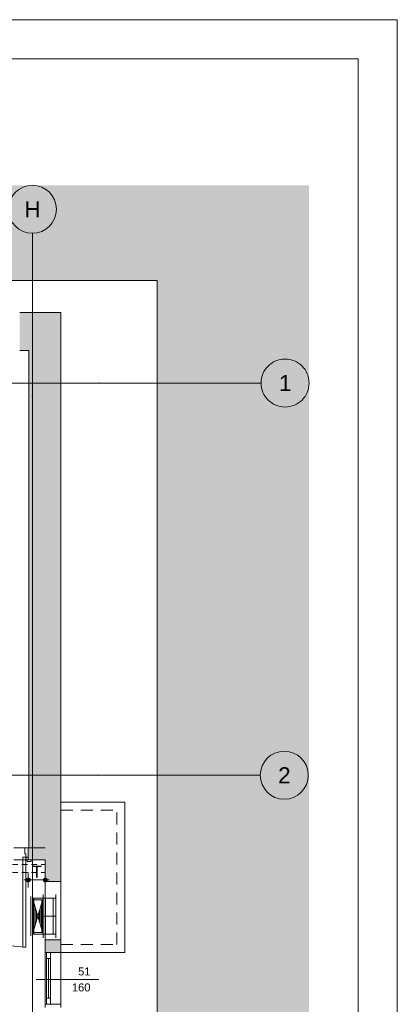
# Paper-space layout 'A-50 WYKOŃCZENIA ŚCIAN - PIĘTRO 5' of a CAD drawing. Header units: millimetres. Extents: x 0 to 420, y 0 to 297.
# Tile 11 of 11: x 373 to 420, y 174 to 297. Entities that reach past the tile are written whole.
import ezdxf
from ezdxf.xclip import XClip

# ---------------------------------------------------------------- set-up
doc = ezdxf.new("R2010")
doc.units = ezdxf.units.MM
doc.header["$MEASUREMENT"] = 0
doc.header["$XCLIPFRAME"] = 0
for name, pattern in [('DASHDOT', [254, 127, -63.5, 0, -63.5]), ('DASHDOTX2', [1000, 500, -250, 0, -250]), ('Dashed 01', [1.2, 0.7, -0.5]), ('Przer. długie kreski', [2.5, 1.5, -1]), ('PRZERYWANA_DU_A', [550, 350.0000000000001, -199.9999999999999])]:
    doc.linetypes.add(name, pattern=pattern)
for name, color, linetype, lineweight in [('0_Nr_pióra__2', 8, 'Continuous', 13), ('A_Arkusz_Nr_pióra__1', 7, 'Continuous', 20), ('A_stolarka_Nr_pióra__3', 252, 'Continuous', 13), ('A_ściany_Nr_pióra__1', 7, 'Continuous', 20), ('Drzwi Archicad_Nr_pióra__3', 252, 'Continuous', 13), ('FLUID-NP1-SYM_Nr_pióra__2', 8, 'Continuous', 13), ('FLUID-NP1_Nr_pióra__3', 252, 'Continuous', 13), ('FLUID-NP1_Nr_pióra__5', 250, 'Continuous', 18)]:
    doc.layers.add(name, color=color, linetype=linetype, lineweight=lineweight)
for name, color, linetype in [('A__OKŁADZINY ŚCIAN', 7, 'Continuous'), ('A_podrys', 7, 'Continuous'), ('A_ściany', 7, 'Continuous')]:
    doc.layers.add(name, color=color, linetype=linetype)
for name, color, linetype, lineweight, true_color in [('A__OKŁADZINY ŚCIAN_Nr_pióra__7', 7, 'Continuous', 18, 0x171717), ('A_osie_Nr_pióra__16', 7, 'Continuous', 5, 0x0f0f0f), ('A_osie_Nr_pióra__76', 7, 'Continuous', 5, 0x2d2d2d), ('A_wyposażenie_Nr_pióra__150', 7, 'Continuous', 5, 0x585858), ('A_ściany_Nr_pióra__10', 7, 'Continuous', 13, 0x4b4b4b), ('A_ściany_Nr_pióra__19', 7, 'Continuous', 5, 0x191919), ('FLUID-NP1_Nr_pióra__14', 7, 'Continuous', 5, 0x1e1e1e), ('Okna Archicada_Nr_pióra__19', 7, 'Continuous', 5, 0x191919)]:
    doc.layers.add(name, color=color, linetype=linetype, lineweight=lineweight, true_color=true_color)
doc.styles.add('STYL_AUTOMATYCZNY_1', font='arial.ttf')
doc.styles.add('STYL_AUTOMATYCZNY_5', font='arial.ttf')

# ---------------------------------------------------------------- blocks, each defined once
blk = doc.blocks.new('Rysunek_2_2', base_point=(-1730.879269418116, -278.4727295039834))
at = {"linetype": 'Continuous', "lineweight": 0, "true_color": 0x484848}
blk.add_hatch(color=251, dxfattribs=at).paths.add_polyline_path([(408.9858434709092, 276.3111573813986), (293.9206315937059, 276.3111573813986), (293.9206315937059, 264.4121037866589), (389.9858390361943, 264.4121037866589), (389.9858390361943, 105.602107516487), (293.9206315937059, 105.602107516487), (293.9206315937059, 100.6021036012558), (408.9858434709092, 100.6021036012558)])
at = {"layer": 'A__OKŁADZINY ŚCIAN', "linetype": 'Continuous', "lineweight": 0, "true_color": 0x171717}
for points in [[(373.6458395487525, 189.5221045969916), (373.6648696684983, 189.4264337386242), (373.7190628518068, 189.3453279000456), (373.8001686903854, 189.2911347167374), (373.8958395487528, 189.2721045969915), (373.9915104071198, 189.2911347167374), (374.0726162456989, 189.3453279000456), (374.1268094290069, 189.4264337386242), (374.1458395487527, 189.5221045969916), (374.1268094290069, 189.617775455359), (374.0726162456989, 189.6988812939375), (373.9915104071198, 189.7530744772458), (373.8958395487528, 189.7721045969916), (373.8001686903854, 189.7530744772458), (373.7190628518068, 189.6988812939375), (373.6648696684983, 189.617775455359)], [(375.7858395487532, 189.5221045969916), (375.804869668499, 189.4264337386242), (375.8590628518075, 189.3453279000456), (375.940168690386, 189.2911347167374), (376.0358395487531, 189.2721045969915), (376.1315104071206, 189.2911347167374), (376.2126162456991, 189.3453279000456), (376.2668094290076, 189.4264337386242), (376.2858395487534, 189.5221045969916), (376.2668094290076, 189.617775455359), (376.2126162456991, 189.6988812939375), (376.1315104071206, 189.7530744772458), (376.0358395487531, 189.7721045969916), (375.940168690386, 189.7530744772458), (375.8590628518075, 189.6988812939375), (375.804869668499, 189.617775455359)]]:
    blk.add_hatch(color=250, dxfattribs=at).paths.add_polyline_path(points)
at = {"layer": 'A_ściany', "linetype": 'Continuous', "lineweight": 0, "true_color": 0x000000}
for points in [[(372.835839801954, 260.4121047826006), (372.835839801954, 255.6621045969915), (373.9658394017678, 255.6621045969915), (377.9858395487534, 260.4121047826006)], [(373.9658395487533, 255.6621045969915), (373.9658395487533, 193.5221045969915), (377.9858395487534, 193.5221045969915), (377.9858395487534, 260.4121045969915)], [(373.8958394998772, 193.5221044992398), (373.8958394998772, 192.0221045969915), (376.0358395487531, 192.0221045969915), (376.0358395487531, 193.5221044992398)], [(376.0358395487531, 189.3421031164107), (377.3358395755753, 189.3421031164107), (377.9858394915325, 189.3421031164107), (377.9858394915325, 193.5221045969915), (376.0358395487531, 193.5221045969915)], [(376.0358395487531, 180.4421045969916), (377.9858394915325, 180.4421045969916), (377.9858394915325, 182.042103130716), (377.3358395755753, 182.042103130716), (376.0358395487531, 182.042103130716)]]:
    blk.add_hatch(color=18, dxfattribs=at).paths.add_polyline_path(points)
at = {"layer": '0_Nr_pióra__2', "color": 8, "linetype": 'PRZERYWANA_DU_A', "lineweight": 13, "flags": 128}
blk.add_lwpolyline([(293.9206293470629, 105.6021045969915), (389.985839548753, 105.6021045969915), (389.985839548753, 264.4121045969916), (293.9206293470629, 264.4121045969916)], dxfattribs=at)
at = {"layer": 'A__OKŁADZINY ŚCIAN_Nr_pióra__7', "color": 250, "linetype": 'Continuous', "lineweight": 18, "true_color": 0x171717}
for p, q in [((373.3958407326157, 189.5221045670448), (373.6458385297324, 189.5221045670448)), ((373.8958389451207, 189.772104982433), (373.8958389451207, 190.4596054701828)), ((374.1458393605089, 189.5221045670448), (375.7858408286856, 189.5221045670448)), ((376.0358386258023, 189.772104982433), (376.0358386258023, 190.4596054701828)), ((376.2858390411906, 189.5221045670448), (376.5358394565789, 189.5221045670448)), ((373.8958389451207, 188.5846036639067), (373.8958389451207, 189.2721041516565)), ((376.0358386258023, 188.5846036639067), (376.0358386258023, 189.2721041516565))]:
    blk.add_line(p, q, dxfattribs=at)
for centre in [(373.8958395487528, 189.5221045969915), (376.0358395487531, 189.5221045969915)]:
    blk.add_circle(centre, 0.25, dxfattribs=at)
at = {"layer": 'A_osie_Nr_pióra__16', "color": 250, "linetype": 'DASHDOTX2', "lineweight": 5, "true_color": 0x0f0f0f}
for p, q in [((374.4178395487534, 250.0600810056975), (374.4178384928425, 270.3111619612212)), ((382.7347607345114, 251.6021059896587), (293.9206295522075, 251.6021059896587)), ((382.7347590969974, 251.6021045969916), (402.9858404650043, 251.6021041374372)), ((374.4178396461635, 250.0600822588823), (374.4178396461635, 100.6021053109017)), ((382.633550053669, 202.6021033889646), (293.9206295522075, 202.6021033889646)), ((382.6335518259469, 202.6021045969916), (402.8846311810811, 202.6021038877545))]:
    blk.add_line(p, q, dxfattribs=at)
for p in [(382.7347590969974, 251.6021045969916), (382.7347590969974, 251.6021045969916), (374.4178395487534, 250.0600810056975), (374.4178395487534, 250.0600810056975), (382.6335518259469, 202.6021045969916), (382.6335518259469, 202.6021045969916)]:
    blk.add_point(p, dxfattribs=at)
at = {"layer": 'A_osie_Nr_pióra__76', "color": 250, "linetype": 'Continuous', "lineweight": 5, "true_color": 0x2d2d2d}
for centre in [(374.4178395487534, 273.3111614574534), (405.9858395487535, 251.6021045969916), (405.884632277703, 202.6021045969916)]:
    blk.add_circle(centre, 3, dxfattribs=at)
at = {"layer": 'A_stolarka_Nr_pióra__3', "color": 252, "linetype": 'Continuous', "lineweight": 13}
blk.add_line((382.7090585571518, 177.0951571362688), (374.8776017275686, 177.0951571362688), dxfattribs=at)
at = {"layer": 'A_wyposażenie_Nr_pióra__150', "color": 251, "linetype": 'Dashed 01', "lineweight": 5, "true_color": 0x585858}
for p, q in [((293.9206291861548, 191.4627097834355), (376.0358384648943, 191.4627097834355)), ((293.9206291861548, 190.4627107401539), (376.0358384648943, 190.4627107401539))]:
    blk.add_line(p, q, dxfattribs=at)
at = {"layer": 'A_ściany_Nr_pióra__1', "color": 7, "linetype": 'Continuous', "lineweight": 20}
for p, q in [((373.8958389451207, 193.5221033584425), (373.8958389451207, 192.3721035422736)), ((373.8958389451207, 192.3721035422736), (373.8958389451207, 192.0221034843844)), ((373.8958389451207, 192.0221034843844), (374.2658399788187, 192.0221034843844)), ((377.3358392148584, 189.34210363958), (376.0358386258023, 189.34210363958)), ((377.3358392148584, 189.34210363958), (377.9858408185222, 189.34210363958)), ((377.3358392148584, 182.0421035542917), (376.0358386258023, 182.0421035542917)), ((377.3358392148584, 182.0421035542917), (377.9858408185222, 182.0421035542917)), ((377.9858408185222, 180.4421040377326), (376.0358386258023, 180.4421040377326)), ((377.9858408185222, 173.9821056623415), (376.0358386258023, 173.9821056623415))]:
    blk.add_line(p, q, dxfattribs=at)
at = {"layer": 'A_ściany_Nr_pióra__1', "color": 7, "linetype": 'Continuous', "lineweight": 20, "flags": 128}
for points in [[(377.9858395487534, 260.4121045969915), (372.835839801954, 260.4121045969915)], [(377.9858395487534, 193.5221045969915), (377.9858395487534, 260.4121045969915)], [(372.8358393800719, 255.6621045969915), (373.9658395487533, 255.6621045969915)], [(373.9658395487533, 255.6621045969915), (373.9658395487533, 193.5221045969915)], [(376.0358395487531, 193.5221045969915), (373.8958394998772, 193.5221045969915)], [(373.9658395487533, 193.5221045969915), (376.0358395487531, 193.5221045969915)], [(377.9858395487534, 189.342103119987), (377.9858395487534, 193.5221045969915)], [(373.8958394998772, 192.0221045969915), (376.0358395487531, 192.0221045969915)], [(376.0358395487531, 192.0221045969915), (376.0358395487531, 189.342103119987)], [(376.0358395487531, 182.0421031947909), (376.0358395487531, 180.4421045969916)], [(377.9858395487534, 180.4421045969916), (377.9858395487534, 182.0421031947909)], [(376.0358395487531, 180.4421045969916), (376.0358395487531, 173.5821045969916)], [(377.9858395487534, 180.4421045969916), (376.0358395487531, 180.4421045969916)], [(377.9858395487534, 173.5821045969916), (377.9858395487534, 180.4421045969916)]]:
    blk.add_lwpolyline(points, dxfattribs=at)
at = {"layer": 'A_ściany_Nr_pióra__10', "color": 251, "linetype": 'Continuous', "lineweight": 13, "true_color": 0x4b4b4b}
for p, q in [((377.9858408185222, 199.2421049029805), (385.9858384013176, 199.2421049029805)), ((385.9858384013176, 180.4421040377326), (385.9858384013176, 199.2421049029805)), ((377.9858408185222, 180.4421040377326), (385.9858384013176, 180.4421040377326))]:
    blk.add_line(p, q, dxfattribs=at)
at = {"layer": 'A_ściany_Nr_pióra__10', "color": 251, "linetype": 'Przer. długie kreski', "lineweight": 13, "true_color": 0x4b4b4b}
for p, q in [((377.9858408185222, 198.2421058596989), (384.985839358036, 198.2421058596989)), ((384.985839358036, 181.4421056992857), (384.985839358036, 198.2421058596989)), ((377.9858408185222, 181.4421056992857), (384.985839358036, 181.4421056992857))]:
    blk.add_line(p, q, dxfattribs=at)
at = {"layer": 'A_ściany_Nr_pióra__19', "color": 250, "linetype": 'Continuous', "lineweight": 5, "true_color": 0x191919}
for p, q in [((376.0358386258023, 180.4421040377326), (376.0358386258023, 173.9821056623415)), ((377.9858408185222, 173.9821056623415), (377.9858408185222, 180.4421040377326))]:
    blk.add_line(p, q, dxfattribs=at)
at = {"layer": 'Drzwi Archicad_Nr_pióra__3', "color": 252, "linetype": 'Przer. długie kreski', "lineweight": 13}
for p, q in [((362.0958392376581, 193.5221033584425), (373.8958389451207, 193.5221033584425)), ((362.0958392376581, 192.0221034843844), (373.8958389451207, 192.0221034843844))]:
    blk.add_line(p, q, dxfattribs=at)
at = {"layer": 'Drzwi Archicad_Nr_pióra__3', "color": 252, "linetype": 'Continuous', "lineweight": 13}
for p, q in [((373.4958403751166, 192.7721047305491), (373.4958403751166, 193.5221033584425)), ((373.4958403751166, 193.5221033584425), (373.8958389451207, 193.5221033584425)), ((373.8958389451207, 193.5221033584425), (373.8958389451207, 192.3721035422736)), ((373.8958389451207, 193.5221033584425), (373.8958389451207, 192.3721035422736)), ((373.8958389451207, 193.5221033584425), (373.8958389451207, 192.3721035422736)), ((373.615838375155, 192.3721035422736), (373.2158398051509, 192.3721035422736)), ((373.2158398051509, 192.3721035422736), (373.2158398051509, 181.1321049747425)), ((373.615838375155, 192.7721047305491), (373.4958403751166, 192.7721047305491)), ((373.615838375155, 192.3721035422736), (373.615838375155, 192.7721047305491)), ((373.8958389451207, 192.3721035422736), (373.615838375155, 192.3721035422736)), ((373.615838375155, 181.1321049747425), (373.615838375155, 192.3721035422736)), ((373.6458385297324, 192.0221034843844), (373.6458385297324, 192.3721035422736)), ((373.6458385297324, 192.3721035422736), (373.8958389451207, 192.3721035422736)), ((373.8958389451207, 192.0221034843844), (373.6458385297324, 192.0221034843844)), ((373.7658391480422, 192.0221034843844), (374.2658399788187, 192.0221034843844)), ((373.7658391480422, 191.832103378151), (373.7658391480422, 192.0221034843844)), ((373.8958389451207, 192.3721035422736), (373.8958389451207, 192.0221034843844)), ((373.8958389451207, 192.3721035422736), (373.8958389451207, 192.0221034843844)), ((373.8958389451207, 192.3721035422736), (373.8958389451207, 192.0221034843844)), ((373.8958389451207, 192.0221034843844), (374.2658399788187, 192.0221034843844)), ((373.8958389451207, 192.0221034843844), (374.2658399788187, 192.0221034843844)), ((374.2658399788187, 192.0221034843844), (374.2658399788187, 191.832103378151)), ((374.2658399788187, 191.832103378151), (373.7658391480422, 191.832103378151)), ((373.2158398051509, 181.1321049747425), (373.615838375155, 181.1321049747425))]:
    blk.add_line(p, q, dxfattribs=at)
blk.add_arc((373.6158395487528, 192.3721045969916), 11.24000000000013, 180, 270, dxfattribs=at)
at = {"layer": 'FLUID-NP1-SYM_Nr_pióra__2', "color": 8, "linetype": 'DASHDOT', "lineweight": 13}
for p, q in [((377.3358365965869, 184.9921047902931), (375.7658372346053, 184.9921047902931)), ((375.7658372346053, 184.9921047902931), (375.7658378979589, 184.9921044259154))]:
    blk.add_line(p, q, dxfattribs=at)
at = {"layer": 'FLUID-NP1_Nr_pióra__14', "color": 250, "linetype": 'Continuous', "lineweight": 5, "true_color": 0x1e1e1e}
for p, q in [((374.4178201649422, 182.29210396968), (374.4178201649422, 187.6921056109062)), ((375.7658372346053, 182.29210396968), (375.7658372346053, 187.6921056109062)), ((375.767819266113, 182.29210396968), (375.767819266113, 187.6921056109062)), ((377.3358365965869, 182.29210396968), (377.3358365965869, 187.6921056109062))]:
    blk.add_line(p, q, dxfattribs=at)
at = {"layer": 'FLUID-NP1_Nr_pióra__3', "color": 252, "linetype": 'Continuous', "lineweight": 13}
for p, q in [((374.2178208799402, 187.442105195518), (374.2178208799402, 182.5421043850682)), ((374.2178208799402, 187.442105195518), (374.2178208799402, 182.5421043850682)), ((374.4178198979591, 187.2421044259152), (374.4178375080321, 187.2420457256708)), ((374.4178201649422, 182.7421036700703), (375.767819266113, 187.2421032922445)), ((375.767819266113, 182.7421036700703), (374.4178201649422, 187.2421032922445)), ((374.4578194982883, 182.8754365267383), (374.4578194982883, 187.1087704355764)), ((375.5928192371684, 187.0421040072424), (374.5928201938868, 187.0421040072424)), ((374.5928201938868, 187.0421040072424), (374.5928201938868, 182.9421055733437)), ((375.5928192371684, 182.9421055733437), (375.5928192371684, 187.0421040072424)), ((375.7278199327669, 182.8754365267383), (375.7278199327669, 187.1087704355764)), ((376.0658387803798, 182.7421036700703), (376.0658387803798, 187.2421032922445)), ((377.0358376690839, 182.7421036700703), (377.0358376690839, 187.2421032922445)), ((374.6165705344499, 183.4046049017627), (374.6165705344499, 186.5796046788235)), ((374.7753189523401, 183.9337706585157), (374.7753189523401, 186.0504389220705)), ((375.4103204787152, 183.9337706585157), (375.4103204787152, 186.0504389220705)), ((375.5690688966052, 183.4046049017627), (375.5690688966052, 186.5796046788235)), ((374.9340699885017, 184.4629390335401), (374.9340699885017, 185.5212705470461)), ((375.2515694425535, 184.4629390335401), (375.2515694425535, 185.5212705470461)), ((374.4178201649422, 182.7421036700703), (375.767819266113, 182.7421036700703)), ((375.767819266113, 182.7421036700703), (374.4178201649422, 182.7421036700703)), ((374.5928201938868, 182.9421055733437), (375.5928192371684, 182.9421055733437)), ((374.5928201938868, 182.7421036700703), (375.5928192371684, 182.7421036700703)), ((375.5928192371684, 182.7421036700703), (374.5928201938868, 182.7421036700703))]:
    blk.add_line(p, q, dxfattribs=at)
at = {"layer": 'FLUID-NP1_Nr_pióra__5', "color": 250, "linetype": 'Continuous', "lineweight": 18}
for p, q in [((374.2178208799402, 182.5421043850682), (374.2178208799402, 187.442105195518)), ((374.4178201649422, 187.2421032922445), (374.4178201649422, 187.442105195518)), ((375.767819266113, 187.2421032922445), (374.4178201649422, 187.2421032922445)), ((374.4178201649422, 187.2421032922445), (374.4178201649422, 182.7421036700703)), ((374.6178194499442, 187.2421032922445), (374.4178201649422, 187.2421032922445)), ((374.6178194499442, 182.7421036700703), (374.6178194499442, 187.2421032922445)), ((377.3358365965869, 187.2421032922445), (375.7658372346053, 187.2421032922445)), ((374.4178201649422, 182.7421036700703), (375.767819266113, 182.7421036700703)), ((374.4178201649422, 182.7421036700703), (374.6178194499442, 182.7421036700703)), ((374.4178201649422, 182.5421043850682), (374.4178201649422, 182.7421036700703)), ((377.3358365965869, 182.7421036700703), (375.7658372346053, 182.7421036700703))]:
    blk.add_line(p, q, dxfattribs=at)
at = {"layer": 'Okna Archicada_Nr_pióra__19', "color": 250, "linetype": 'Continuous', "lineweight": 5, "true_color": 0x191919}
for p, q in [((377.3358392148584, 189.34210363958), (376.0358386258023, 189.34210363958)), ((376.0358386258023, 189.34210363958), (376.0358386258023, 182.0421035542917)), ((377.3358392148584, 189.34210363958), (377.9858408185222, 189.34210363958)), ((377.9858408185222, 189.34210363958), (377.9858408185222, 182.0421035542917)), ((377.3358392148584, 182.0421035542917), (376.0358386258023, 182.0421035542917)), ((377.3358392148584, 182.0421035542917), (377.9858408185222, 182.0421035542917)), ((376.1858393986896, 173.9821056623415), (376.1858393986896, 180.4421040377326)), ((376.1858393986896, 180.4421040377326), (376.6858402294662, 180.4421040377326)), ((376.1858393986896, 179.6921054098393), (376.6858402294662, 179.6921054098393)), ((376.4358398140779, 174.7321042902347), (376.4358398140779, 179.6921054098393)), ((376.6858402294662, 180.4421040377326), (376.6858402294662, 173.9821056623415)), ((376.1858393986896, 174.7321042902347), (376.6858402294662, 174.7321042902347)), ((376.6858402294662, 173.9821056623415), (376.1858393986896, 173.9821056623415))]:
    blk.add_line(p, q, dxfattribs=at)
at = {"layer": 'A__OKŁADZINY ŚCIAN_Nr_pióra__7', "color": 250, "linetype": 'Continuous', "lineweight": 18, "true_color": 0x171717, "insert": (374.3375465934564, 189.8221046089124), "char_height": 1.5, "width": 1.256586, "attachment_point": 7, "style": 'STYL_AUTOMATYCZNY_5'}
blk.add_mtext('\\A1;{\\pql;\\fArial|b0|i0|c238|p0;\\W1.000000;T}', dxfattribs=at)
at = {"layer": 'A_osie_Nr_pióra__76', "color": 250, "linetype": 'Continuous', "lineweight": 5, "true_color": 0x2d2d2d, "char_height": 2, "attachment_point": 1, "style": 'STYL_AUTOMATYCZNY_1'}
for s, insert in [('\\A1;{\\pql;\\pt0;\\fArial|b0|i0|c238|p0;\\W1.000000;H}', (373.4274345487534, 274.3111614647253)), ('\\A1;{\\pql;\\pt0;\\fArial|b0|i0|c238|p0;\\W1.000000;1}', (405.2231145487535, 252.6021046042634)), ('\\A1;{\\pql;\\pt0;\\fArial|b0|i0|c238|p0;\\W1.000000;2}', (405.121907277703, 203.6021046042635))]:
    blk.add_mtext(s, dxfattribs=dict(at, insert=insert))
at = {"layer": 'A_stolarka_Nr_pióra__3', "color": 252, "linetype": 'Continuous', "lineweight": 13, "char_height": 1, "attachment_point": 9, "style": 'STYL_AUTOMATYCZNY_1'}
for s, insert in [('\\A1;{\\pqr;\\fArial|b0|i0|c238|p0;\\W1.000000;51}', (381.6828709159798, 177.578486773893)), ('\\A1;{\\pqr;\\fArial|b0|i0|c238|p0;\\W1.000000;160}', (381.6828709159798, 175.5784867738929))]:
    blk.add_mtext(s, dxfattribs=dict(at, insert=insert))

psp = doc.layouts.new('A-50 WYKOŃCZENIA ŚCIAN - PIĘTRO 5')

# ---------------------------------------------------------------- linework, layer by layer
at = {"layer": 'A_Arkusz_Nr_pióra__1', "color": 7, "linetype": 'Continuous', "lineweight": 20}
for q in [(29.90003742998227, 292.1), (415.1000000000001, 4.900001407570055)]:
    psp.add_line((415.1000000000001, 292.1), q, dxfattribs=at)
at = {"layer": 'A_Arkusz_Nr_pióra__1', "color": 7, "linetype": 'Continuous', "lineweight": 20, "flags": 128}
psp.add_lwpolyline([(0, 297), (420, 297), (420, 3.320364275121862e-14), (2.775557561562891e-14, 3.320364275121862e-14)], close=True, dxfattribs=at)

# ---------------------------------------------------------------- block references
at = {"layer": 'A_podrys', "color": 37, "linetype": 'Continuous', "lineweight": 5, "true_color": 0x656532}
ref = psp.add_blockref('Rysunek_2_2', (-1730.879269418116, -278.4727295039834), dxfattribs=at)
XClip(ref).set_block_clipping_path([(293.9206293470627, 100.6021045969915), (408.9858395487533, 276.3111614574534)])

doc.saveas('drawing.dxf')
